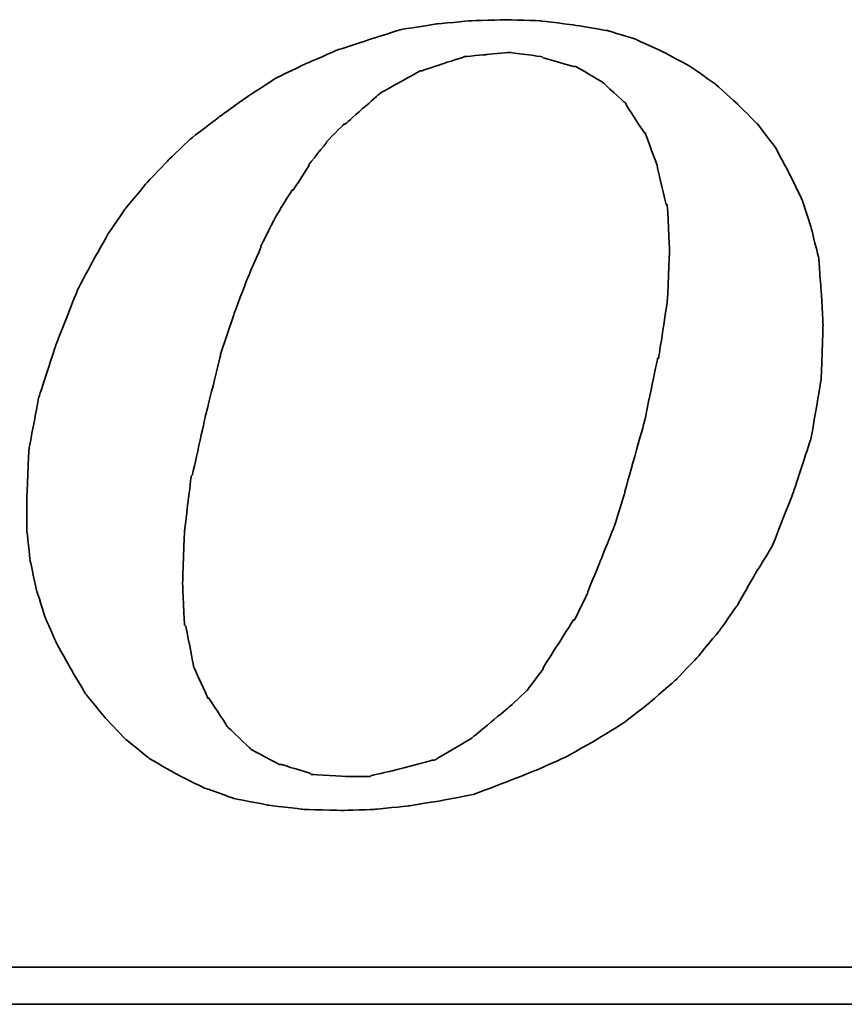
# Model space of a CAD drawing. Header units: millimetres. Extents: x 733 to 1040, y 381 to 501.
# Tile 43 of 51: x 977.77 to 979.76, y 415.24 to 417.62. Entities that reach past the tile are written whole.
import ezdxf

# ---------------------------------------------------------------- set-up
doc = ezdxf.new("R2010")
doc.units = ezdxf.units.MM
doc.header["$LTSCALE"] = 0.15
doc.layers.add('DIM', color=4, linetype='CONTINUOUS')
doc.layers.add('layer 1', color=7, linetype='CONTINUOUS')

# ---------------------------------------------------------------- blocks, each defined once
blk = doc.blocks.new('TBI MOTION logo(完整正式版)')
at = {"layer": 'layer 1', "color": 22, "lineweight": 35}
for points, knots in [([(35.79625, -6.98375), (35.79625, -6.98375), (36.23125, -7.43875), (36.23125, -7.43875), (36.23125, -7.43875), (36.23125, -7.43875), (36.75625, -7.87125), (36.75625, -7.87125), (36.75625, -7.87125), (36.75625, -7.87125), (37.33125, -8.20375), (37.33125, -8.20375), (37.33125, -8.20375), (37.33125, -8.20375), (37.95625, -8.51875), (37.95625, -8.51875), (37.95625, -8.51875), (37.95625, -8.51875), (38.62625, -8.75875), (38.62625, -8.75875), (38.62625, -8.75875), (38.62625, -8.75875), (39.37125, -8.90375), (39.37125, -8.90375), (39.37125, -8.90375), (39.37125, -8.90375), (40.14125, -8.99875), (40.14125, -8.99875), (40.14125, -8.99875), (40.14125, -8.99875), (41.02625, -9.02375), (41.02625, -9.02375), (41.02625, -9.02375), (41.02625, -9.02375), (41.74625, -8.99875), (41.74625, -8.99875), (41.74625, -8.99875), (41.74625, -8.99875), (42.46625, -8.92375), (42.46625, -8.92375), (42.46625, -8.92375), (42.46625, -8.92375), (43.21125, -8.80625), (43.21125, -8.80625), (43.21125, -8.80625), (43.21125, -8.80625), (43.93125, -8.66375), (43.93125, -8.66375), (43.93125, -8.66375), (43.93125, -8.66375), (44.62625, -8.39875), (44.62625, -8.39875), (44.62625, -8.39875), (44.62625, -8.39875), (45.29625, -8.13375), (45.29625, -8.13375), (45.29625, -8.13375), (45.29625, -8.13375), (45.94625, -7.84375), (45.94625, -7.84375), (45.94625, -7.84375), (45.94625, -7.84375), (46.61625, -7.46375), (46.61625, -7.46375), (46.61625, -7.46375), (46.61625, -7.46375), (47.24125, -7.07875), (47.24125, -7.07875), (47.24125, -7.07875), (47.24125, -7.07875), (47.81625, -6.62375), (47.81625, -6.62375), (47.81625, -6.62375), (47.81625, -6.62375), (48.36875, -6.14375), (48.36875, -6.14375), (48.36875, -6.14375), (48.36875, -6.14375), (48.84625, -5.64125), (48.84625, -5.64125), (48.84625, -5.64125), (48.84625, -5.64125), (49.32625, -5.06375), (49.32625, -5.06375), (49.32625, -5.06375), (49.32625, -5.06375), (49.71125, -4.51374), (49.71125, -4.51374), (49.71125, -4.51374), (49.71125, -4.51374), (50.09625, -3.83874), (50.09625, -3.83874), (50.09625, -3.83874), (50.09625, -3.83874), (50.48125, -3.21374), (50.48125, -3.21374), (50.48125, -3.21374), (50.48125, -3.21374), (50.96125, -1.99125), (50.96125, -1.99125), (50.96125, -1.99125), (50.96125, -1.99125), (51.34375, -0.81875), (51.34375, -0.81875), (51.34375, -0.81875), (51.34375, -0.81875), (51.56125, 0.45624), (51.56125, 0.45624), (51.56125, 0.45624), (51.56125, 0.45624), (51.60625, 1.67624), (51.60625, 1.67624), (51.60625, 1.67624), (51.60625, 1.67624), (51.56125, 2.44625), (51.56125, 2.44625), (51.56125, 2.44625), (51.56125, 2.44625), (51.51125, 3.14125), (51.51125, 3.14125), (51.51125, 3.14125), (51.51125, 3.14125), (51.34375, 3.81125), (51.34375, 3.81125), (51.34375, 3.81125), (51.34375, 3.81125), (51.15125, 4.41125), (51.15125, 4.41125), (51.15125, 4.41125), (51.15125, 4.41125), (50.86125, 5.01125), (50.86125, 5.01125), (50.86125, 5.01125), (50.86125, 5.01125), (50.55125, 5.58875), (50.55125, 5.58875), (50.55125, 5.58875), (50.55125, 5.58875), (50.16625, 6.09125), (50.16625, 6.09125), (50.16625, 6.09125), (50.16625, 6.09125), (49.71125, 6.54875), (49.71125, 6.54875), (49.71125, 6.54875), (49.71125, 6.54875), (49.23125, 6.98125), (49.23125, 6.98125), (49.23125, 6.98125), (49.23125, 6.98125), (48.67875, 7.36625), (48.67875, 7.36625), (48.67875, 7.36625), (48.67875, 7.36625), (48.10375, 7.67625), (48.10375, 7.67625), (48.10375, 7.67625), (48.10375, 7.67625), (47.48125, 7.96375), (47.48125, 7.96375), (47.48125, 7.96375), (47.48125, 7.96375), (46.85625, 8.15625), (46.85625, 8.15625), (46.85625, 8.15625), (46.85625, 8.15625), (46.13625, 8.27624), (46.13625, 8.27624), (46.13625, 8.27624), (46.13625, 8.27624), (45.39125, 8.37125), (45.39125, 8.37125), (45.39125, 8.37125), (45.39125, 8.37125), (44.62625, 8.39624), (44.62625, 8.39624), (44.62625, 8.39624), (44.62625, 8.39624), (43.83625, 8.37125), (43.83625, 8.37125), (43.83625, 8.37125), (43.83625, 8.37125), (43.09125, 8.30125), (43.09125, 8.30125), (43.09125, 8.30125), (43.09125, 8.30125), (42.32125, 8.18125), (42.32125, 8.18125), (42.32125, 8.18125), (42.32125, 8.18125), (41.62875, 7.96375), (41.62875, 7.96375), (41.62875, 7.96375), (41.62875, 7.96375), (40.90625, 7.72625), (40.90625, 7.72625), (40.90625, 7.72625), (40.90625, 7.72625), (40.23624, 7.43625), (40.23624, 7.43625), (40.23624, 7.43625), (40.23624, 7.43625), (39.54124, 7.10125), (39.54124, 7.10125), (39.54124, 7.10125), (39.54124, 7.10125), (38.91625, 6.69125), (38.91625, 6.69125), (38.91625, 6.69125), (38.91625, 6.69125), (38.31625, 6.26125), (38.31625, 6.26125), (38.31625, 6.26125), (38.31625, 6.26125), (37.69125, 5.78125), (37.69125, 5.78125), (37.69125, 5.78125), (37.69125, 5.78125), (37.18625, 5.30125), (37.18625, 5.30125), (37.18625, 5.30125), (37.18625, 5.30125), (36.70625, 4.79624), (36.70625, 4.79624), (36.70625, 4.79624), (36.70625, 4.79624), (36.23125, 4.22125), (36.23125, 4.22125), (36.23125, 4.22125), (36.23125, 4.22125), (35.87124, 3.69375), (35.87124, 3.69375), (35.87124, 3.69375), (35.87124, 3.69375), (35.53125, 3.09125), (35.53125, 3.09125), (35.53125, 3.09125), (35.53125, 3.09125), (35.19875, 2.47125), (35.19875, 2.47125), (35.19875, 2.47125), (35.19875, 2.47125), (34.71625, 1.24625), (34.71625, 1.24625), (34.71625, 1.24625), (34.71625, 1.24625), (34.33125, 0.06874), (34.33125, 0.06874), (34.33125, 0.06874), (34.33125, 0.06874), (34.11625, -1.07875), (34.11625, -1.07875), (34.11625, -1.07875), (34.11625, -1.07875), (34.07125, -2.15875), (34.07125, -2.15875), (34.07125, -2.15875), (34.07125, -2.15875), (34.07125, -2.85375), (34.07125, -2.85375), (34.07125, -2.85375), (34.07125, -2.85375), (34.14125, -3.50375), (34.14125, -3.50375), (34.14125, -3.50375), (34.14125, -3.50375), (34.28625, -4.17375), (34.28625, -4.17375), (34.28625, -4.17375), (34.28625, -4.17375), (34.47625, -4.77624), (34.47625, -4.77624), (34.47625, -4.77624), (34.47625, -4.77624), (34.71625, -5.32625), (34.71625, -5.32625), (34.71625, -5.32625), (34.71625, -5.32625), (35.05375, -5.92875), (35.05375, -5.92875), (35.05375, -5.92875), (35.05375, -5.92875), (35.36375, -6.45375), (35.36375, -6.45375), (35.36375, -6.45375), (35.36375, -6.45375), (35.79625, -6.98375), (35.79625, -6.98375)], [0, 0, 0, 0, 0.01388889, 0.01388889, 0.01388889, 0.0138889, 0.02777778, 0.02777778, 0.02777778, 0.02777779, 0.04166667, 0.04166667, 0.04166667, 0.04166668, 0.05555556, 0.05555556, 0.05555556, 0.05555557, 0.06944444, 0.06944444, 0.06944444, 0.06944445, 0.08333333, 0.08333333, 0.08333333, 0.08333334, 0.09722222, 0.09722222, 0.09722222, 0.09722223, 0.11111111, 0.11111111, 0.11111111, 0.11111112, 0.125, 0.125, 0.125, 0.12500001, 0.13888889, 0.13888889, 0.13888889, 0.1388889, 0.15277778, 0.15277778, 0.15277778, 0.15277779, 0.16666667, 0.16666667, 0.16666667, 0.16666668, 0.18055556, 0.18055556, 0.18055556, 0.18055557, 0.19444444, 0.19444444, 0.19444444, 0.19444445, 0.20833333, 0.20833333, 0.20833333, 0.20833334, 0.22222222, 0.22222222, 0.22222222, 0.22222223, 0.23611111, 0.23611111, 0.23611111, 0.23611112, 0.25, 0.25, 0.25, 0.25000001, 0.26388889, 0.26388889, 0.26388889, 0.2638889, 0.27777778, 0.27777778, 0.27777778, 0.27777779, 0.29166667, 0.29166667, 0.29166667, 0.29166668, 0.30555556, 0.30555556, 0.30555556, 0.30555557, 0.31944444, 0.31944444, 0.31944444, 0.31944445, 0.33333333, 0.33333333, 0.33333333, 0.33333334, 0.34722222, 0.34722222, 0.34722222, 0.34722223, 0.36111111, 0.36111111, 0.36111111, 0.36111112, 0.375, 0.375, 0.375, 0.37500001, 0.38888889, 0.38888889, 0.38888889, 0.3888889, 0.40277778, 0.40277778, 0.40277778, 0.40277779, 0.41666667, 0.41666667, 0.41666667, 0.41666668, 0.43055556, 0.43055556, 0.43055556, 0.43055557, 0.44444444, 0.44444444, 0.44444444, 0.44444445, 0.45833333, 0.45833333, 0.45833333, 0.45833334, 0.47222222, 0.47222222, 0.47222222, 0.47222223, 0.48611111, 0.48611111, 0.48611111, 0.48611112, 0.5, 0.5, 0.5, 0.50000001, 0.51388889, 0.51388889, 0.51388889, 0.5138889, 0.52777778, 0.52777778, 0.52777778, 0.52777779, 0.54166667, 0.54166667, 0.54166667, 0.54166668, 0.55555556, 0.55555556, 0.55555556, 0.55555557, 0.56944444, 0.56944444, 0.56944444, 0.56944445, 0.58333333, 0.58333333, 0.58333333, 0.58333334, 0.59722222, 0.59722222, 0.59722222, 0.59722223, 0.61111111, 0.61111111, 0.61111111, 0.61111112, 0.625, 0.625, 0.625, 0.62500001, 0.63888889, 0.63888889, 0.63888889, 0.6388889, 0.65277778, 0.65277778, 0.65277778, 0.65277779, 0.66666667, 0.66666667, 0.66666667, 0.66666668, 0.68055556, 0.68055556, 0.68055556, 0.68055557, 0.69444444, 0.69444444, 0.69444444, 0.69444445, 0.70833333, 0.70833333, 0.70833333, 0.70833334, 0.72222222, 0.72222222, 0.72222222, 0.72222223, 0.73611111, 0.73611111, 0.73611111, 0.73611112, 0.75, 0.75, 0.75, 0.75000001, 0.76388889, 0.76388889, 0.76388889, 0.7638889, 0.77777778, 0.77777778, 0.77777778, 0.77777779, 0.79166667, 0.79166667, 0.79166667, 0.79166668, 0.80555556, 0.80555556, 0.80555556, 0.80555557, 0.81944444, 0.81944444, 0.81944444, 0.81944445, 0.83333333, 0.83333333, 0.83333333, 0.83333334, 0.84722222, 0.84722222, 0.84722222, 0.84722223, 0.86111111, 0.86111111, 0.86111111, 0.86111112, 0.875, 0.875, 0.875, 0.87500001, 0.88888889, 0.88888889, 0.88888889, 0.8888889, 0.90277778, 0.90277778, 0.90277778, 0.90277779, 0.91666667, 0.91666667, 0.91666667, 0.91666668, 0.93055556, 0.93055556, 0.93055556, 0.93055557, 0.94444444, 0.94444444, 0.94444444, 0.94444445, 0.95833333, 0.95833333, 0.95833333, 0.95833334, 0.97222222, 0.97222222, 0.97222222, 0.97222223, 0.98611111, 0.98611111, 0.98611111, 0.98611112, 1, 1, 1, 1]), ([(38.33875, 1.03124), (38.33875, 1.03124), (38.62625, 1.89625), (38.62625, 1.89625), (38.62625, 1.89625), (38.62625, 1.89625), (38.91625, 2.66375), (38.91625, 2.66375), (38.91625, 2.66375), (38.91625, 2.66375), (39.22625, 3.38125), (39.22625, 3.38125), (39.22625, 3.38125), (39.22625, 3.38125), (39.22625, 3.40624), (39.22625, 3.40624), (39.22625, 3.40624), (39.22625, 3.40624), (39.56124, 4.07624), (39.56124, 4.07624), (39.56124, 4.07624), (39.56124, 4.07624), (39.92125, 4.65125), (39.92125, 4.65125), (39.92125, 4.65125), (39.92125, 4.65125), (39.94625, 4.65125), (39.94625, 4.65125), (39.94625, 4.65125), (39.94625, 4.65125), (40.28125, 5.17875), (40.28125, 5.17875), (40.28125, 5.17875), (40.28125, 5.17875), (40.28125, 5.20375), (40.28125, 5.20375), (40.28125, 5.20375), (40.28125, 5.20375), (40.66875, 5.68625), (40.66875, 5.68625), (40.66875, 5.68625), (40.66875, 5.68625), (40.66875, 5.70625), (40.66875, 5.70625), (40.66875, 5.70625), (40.66875, 5.70625), (41.05124, 6.09125), (41.05124, 6.09125), (41.05124, 6.09125), (41.05124, 6.09125), (41.07625, 6.09125), (41.07625, 6.09125), (41.07625, 6.09125), (41.07625, 6.09125), (41.84125, 6.76625), (41.84125, 6.76625), (41.84125, 6.76625), (41.84125, 6.76625), (41.86625, 6.78625), (41.86625, 6.78625), (41.86625, 6.78625), (41.86625, 6.78625), (42.73125, 7.26624), (42.73125, 7.26624), (42.73125, 7.26624), (42.73125, 7.26624), (42.75625, 7.26624), (42.75625, 7.26624), (42.75625, 7.26624), (42.75625, 7.26624), (43.18625, 7.41125), (43.18625, 7.41125), (43.18625, 7.41125), (43.18625, 7.41125), (43.64125, 7.55625), (43.64125, 7.55625), (43.64125, 7.55625), (43.64125, 7.55625), (43.66625, 7.55625), (43.66625, 7.55625), (43.66625, 7.55625), (43.66625, 7.55625), (43.69125, 7.58124), (43.69125, 7.58124), (43.69125, 7.58124), (43.69125, 7.58124), (44.19125, 7.62625), (44.19125, 7.62625), (44.19125, 7.62625), (44.19125, 7.62625), (44.67125, 7.67625), (44.67125, 7.67625), (44.67125, 7.67625), (44.67125, 7.67625), (44.69625, 7.67625), (44.69625, 7.67625), (44.69625, 7.67625), (44.69625, 7.67625), (45.41875, 7.58124), (45.41875, 7.58124), (45.41875, 7.58124), (45.41875, 7.58124), (45.44125, 7.55625), (45.44125, 7.55625), (45.44125, 7.55625), (45.44125, 7.55625), (46.11125, 7.36625), (46.11125, 7.36625), (46.11125, 7.36625), (46.11125, 7.36625), (46.13625, 7.36625), (46.13625, 7.36625), (46.13625, 7.36625), (46.13625, 7.36625), (46.15875, 7.36625), (46.15875, 7.36625), (46.15875, 7.36625), (46.15875, 7.36625), (46.73625, 7.02624), (46.73625, 7.02624), (46.73625, 7.02624), (46.73625, 7.02624), (46.76125, 7.00624), (46.76125, 7.00624), (46.76125, 7.00624), (46.76125, 7.00624), (47.24125, 6.57124), (47.24125, 6.57124), (47.24125, 6.57124), (47.24125, 6.57124), (47.26625, 6.54875), (47.26625, 6.54875), (47.26625, 6.54875), (47.26625, 6.54875), (47.26625, 6.52375), (47.26625, 6.52375), (47.26625, 6.52375), (47.26625, 6.52375), (47.67375, 5.89875), (47.67375, 5.89875), (47.67375, 5.89875), (47.67375, 5.89875), (47.69625, 5.89875), (47.69625, 5.89875), (47.69625, 5.89875), (47.69625, 5.89875), (47.69625, 5.87625), (47.69625, 5.87625), (47.69625, 5.87625), (47.69625, 5.87625), (47.96125, 5.15625), (47.96125, 5.15625), (47.96125, 5.15625), (47.96125, 5.15625), (47.96125, 5.13125), (47.96125, 5.13125), (47.96125, 5.13125), (47.96125, 5.13125), (48.15125, 4.31875), (48.15125, 4.31875), (48.15125, 4.31875), (48.15125, 4.31875), (48.17625, 4.31875), (48.17625, 4.31875), (48.17625, 4.31875), (48.17625, 4.31875), (48.17625, 4.29125), (48.17625, 4.29125), (48.17625, 4.29125), (48.17625, 4.29125), (48.22625, 3.33125), (48.22625, 3.33125), (48.22625, 3.33125), (48.22625, 3.33125), (48.22625, 3.30875), (48.22625, 3.30875), (48.22625, 3.30875), (48.22625, 3.30875), (48.17625, 2.20624), (48.17625, 2.20624), (48.17625, 2.20624), (48.17625, 2.20624), (48.17625, 2.18124), (48.17625, 2.18124), (48.17625, 2.18124), (48.17625, 2.18124), (47.98375, 0.93624), (47.98375, 0.93624), (47.98375, 0.93624), (47.98375, 0.93624), (47.96125, 0.93624), (47.96125, 0.93624), (47.96125, 0.93624), (47.96125, 0.93624), (47.67375, -0.45874), (47.67375, -0.45874), (47.67375, -0.45874), (47.67375, -0.45874), (47.24125, -1.99125), (47.24125, -1.99125), (47.24125, -1.99125), (47.24125, -1.99125), (47.24125, -2.01874), (47.24125, -2.01874), (47.24125, -2.01874), (47.24125, -2.01874), (47.00125, -2.78375), (47.00125, -2.78375), (47.00125, -2.78375), (47.00125, -2.78375), (46.71125, -3.50375), (46.71125, -3.50375), (46.71125, -3.50375), (46.71125, -3.50375), (46.42625, -4.19875), (46.42625, -4.19875), (46.42625, -4.19875), (46.42625, -4.19875), (46.42625, -4.22375), (46.42625, -4.22375), (46.42625, -4.22375), (46.42625, -4.22375), (46.13625, -4.82374), (46.13625, -4.82374), (46.13625, -4.82374), (46.13625, -4.82374), (46.11125, -4.82374), (46.11125, -4.82374), (46.11125, -4.82374), (46.11125, -4.82374), (45.77625, -5.35125), (45.77625, -5.35125), (45.77625, -5.35125), (45.77625, -5.35125), (45.44125, -5.87875), (45.44125, -5.87875), (45.44125, -5.87875), (45.44125, -5.87875), (45.44125, -5.90375), (45.44125, -5.90375), (45.44125, -5.90375), (45.44125, -5.90375), (45.10625, -6.35875), (45.10625, -6.35875), (45.10625, -6.35875), (45.10625, -6.35875), (45.08125, -6.38375), (45.08125, -6.38375), (45.08125, -6.38375), (45.08125, -6.38375), (44.69625, -6.74375), (44.69625, -6.74375), (44.69625, -6.74375), (44.69625, -6.74375), (43.88375, -7.41625), (43.88375, -7.41625), (43.88375, -7.41625), (43.88375, -7.41625), (43.85625, -7.43875), (43.85625, -7.43875), (43.85625, -7.43875), (43.85625, -7.43875), (43.04125, -7.91875), (43.04125, -7.91875), (43.04125, -7.91875), (43.04125, -7.91875), (43.01625, -7.91875), (43.01625, -7.91875), (43.01625, -7.91875), (43.01625, -7.91875), (42.99625, -7.91875), (42.99625, -7.91875), (42.99625, -7.91875), (42.99625, -7.91875), (42.08125, -8.15875), (42.08125, -8.15875), (42.08125, -8.15875), (42.08125, -8.15875), (41.65125, -8.25625), (41.65125, -8.25625), (41.65125, -8.25625), (41.65125, -8.25625), (41.62875, -8.27875), (41.62875, -8.27875), (41.62875, -8.27875), (41.62875, -8.27875), (41.60125, -8.27875), (41.60125, -8.27875), (41.60125, -8.27875), (41.60125, -8.27875), (41.12125, -8.27875), (41.12125, -8.27875), (41.12125, -8.27875), (41.12125, -8.27875), (40.35624, -8.23125), (40.35624, -8.23125), (40.35624, -8.23125), (40.35624, -8.23125), (40.33125, -8.23125), (40.33125, -8.23125), (40.33125, -8.23125), (40.33125, -8.23125), (40.30625, -8.20375), (40.30625, -8.20375), (40.30625, -8.20375), (40.30625, -8.20375), (39.68375, -8.01375), (39.68375, -8.01375), (39.68375, -8.01375), (39.68375, -8.01375), (39.66124, -8.01375), (39.66124, -8.01375), (39.66124, -8.01375), (39.66124, -8.01375), (39.63625, -8.01375), (39.63625, -8.01375), (39.63625, -8.01375), (39.63625, -8.01375), (39.01125, -7.67875), (39.01125, -7.67875), (39.01125, -7.67875), (39.01125, -7.67875), (38.98875, -7.65375), (38.98875, -7.65375), (38.98875, -7.65375), (38.98875, -7.65375), (38.48625, -7.17375), (38.48625, -7.17375), (38.48625, -7.17375), (38.48625, -7.17375), (38.45875, -7.14875), (38.45875, -7.14875), (38.45875, -7.14875), (38.45875, -7.14875), (38.45875, -7.12875), (38.45875, -7.12875), (38.45875, -7.12875), (38.45875, -7.12875), (38.07625, -6.54875), (38.07625, -6.54875), (38.07625, -6.54875), (38.07625, -6.54875), (38.05125, -6.54875), (38.05125, -6.54875), (38.05125, -6.54875), (38.05125, -6.54875), (38.05125, -6.52875), (38.05125, -6.52875), (38.05125, -6.52875), (38.05125, -6.52875), (37.74125, -5.85375), (37.74125, -5.85375), (37.74125, -5.85375), (37.74125, -5.85375), (37.74125, -5.82875), (37.74125, -5.82875), (37.74125, -5.82875), (37.74125, -5.82875), (37.57375, -4.96875), (37.57375, -4.96875), (37.57375, -4.96875), (37.57375, -4.96875), (37.54625, -4.94375), (37.54625, -4.94375), (37.54625, -4.94375), (37.54625, -4.94375), (37.50125, -4.03375), (37.50125, -4.03375), (37.50125, -4.03375), (37.50125, -4.03375), (37.50125, -4.00875), (37.50125, -4.00875), (37.50125, -4.00875), (37.50125, -4.00875), (37.54625, -2.85375), (37.54625, -2.85375), (37.54625, -2.85375), (37.54625, -2.85375), (37.69125, -1.65875), (37.69125, -1.65875), (37.69125, -1.65875), (37.69125, -1.65875), (37.71624, -1.63375), (37.71624, -1.63375), (37.71624, -1.63375), (37.71624, -1.63375), (38.00375, -0.33875), (38.00375, -0.33875), (38.00375, -0.33875), (38.00375, -0.33875), (38.33875, 1.00624), (38.33875, 1.00624), (38.33875, 1.00624), (38.33875, 1.00624), (38.33875, 1.03124), (38.33875, 1.03124)], [0, 0, 0, 0, 0.01010101, 0.01010101, 0.01010101, 0.01010102, 0.02020202, 0.02020202, 0.02020202, 0.02020203, 0.03030303, 0.03030303, 0.03030303, 0.03030304, 0.04040404, 0.04040404, 0.04040404, 0.04040405, 0.05050505, 0.05050505, 0.05050505, 0.05050506, 0.06060606, 0.06060606, 0.06060606, 0.06060607, 0.07070707, 0.07070707, 0.07070707, 0.07070708, 0.08080808, 0.08080808, 0.08080808, 0.08080809, 0.09090909, 0.09090909, 0.09090909, 0.0909091, 0.1010101, 0.1010101, 0.1010101, 0.10101011, 0.11111111, 0.11111111, 0.11111111, 0.11111112, 0.12121212, 0.12121212, 0.12121212, 0.12121213, 0.13131313, 0.13131313, 0.13131313, 0.13131314, 0.14141414, 0.14141414, 0.14141414, 0.14141415, 0.15151515, 0.15151515, 0.15151515, 0.15151516, 0.16161616, 0.16161616, 0.16161616, 0.16161617, 0.17171717, 0.17171717, 0.17171717, 0.17171718, 0.18181818, 0.18181818, 0.18181818, 0.18181819, 0.19191919, 0.19191919, 0.19191919, 0.1919192, 0.2020202, 0.2020202, 0.2020202, 0.20202021, 0.21212121, 0.21212121, 0.21212121, 0.21212122, 0.22222222, 0.22222222, 0.22222222, 0.22222223, 0.23232323, 0.23232323, 0.23232323, 0.23232324, 0.24242424, 0.24242424, 0.24242424, 0.24242425, 0.25252525, 0.25252525, 0.25252525, 0.25252526, 0.26262626, 0.26262626, 0.26262626, 0.26262627, 0.27272727, 0.27272727, 0.27272727, 0.27272728, 0.28282828, 0.28282828, 0.28282828, 0.28282829, 0.29292929, 0.29292929, 0.29292929, 0.2929293, 0.3030303, 0.3030303, 0.3030303, 0.30303031, 0.31313131, 0.31313131, 0.31313131, 0.31313132, 0.32323232, 0.32323232, 0.32323232, 0.32323233, 0.33333333, 0.33333333, 0.33333333, 0.33333334, 0.34343434, 0.34343434, 0.34343434, 0.34343435, 0.35353535, 0.35353535, 0.35353535, 0.35353536, 0.36363636, 0.36363636, 0.36363636, 0.36363637, 0.37373737, 0.37373737, 0.37373737, 0.37373738, 0.38383838, 0.38383838, 0.38383838, 0.38383839, 0.39393939, 0.39393939, 0.39393939, 0.3939394, 0.4040404, 0.4040404, 0.4040404, 0.40404041, 0.41414141, 0.41414141, 0.41414141, 0.41414142, 0.42424242, 0.42424242, 0.42424242, 0.42424243, 0.43434343, 0.43434343, 0.43434343, 0.43434344, 0.44444444, 0.44444444, 0.44444444, 0.44444445, 0.45454545, 0.45454545, 0.45454545, 0.45454546, 0.46464646, 0.46464646, 0.46464646, 0.46464647, 0.47474747, 0.47474747, 0.47474747, 0.47474748, 0.48484848, 0.48484848, 0.48484848, 0.48484849, 0.49494949, 0.49494949, 0.49494949, 0.4949495, 0.50505051, 0.50505051, 0.50505051, 0.50505052, 0.51515152, 0.51515152, 0.51515152, 0.51515153, 0.52525253, 0.52525253, 0.52525253, 0.52525254, 0.53535354, 0.53535354, 0.53535354, 0.53535355, 0.54545455, 0.54545455, 0.54545455, 0.54545456, 0.55555556, 0.55555556, 0.55555556, 0.55555557, 0.56565657, 0.56565657, 0.56565657, 0.56565658, 0.57575758, 0.57575758, 0.57575758, 0.57575759, 0.58585859, 0.58585859, 0.58585859, 0.5858586, 0.5959596, 0.5959596, 0.5959596, 0.59595961, 0.60606061, 0.60606061, 0.60606061, 0.60606062, 0.61616162, 0.61616162, 0.61616162, 0.61616163, 0.62626263, 0.62626263, 0.62626263, 0.62626264, 0.63636364, 0.63636364, 0.63636364, 0.63636365, 0.64646465, 0.64646465, 0.64646465, 0.64646466, 0.65656566, 0.65656566, 0.65656566, 0.65656567, 0.66666667, 0.66666667, 0.66666667, 0.66666668, 0.67676768, 0.67676768, 0.67676768, 0.67676769, 0.68686869, 0.68686869, 0.68686869, 0.6868687, 0.6969697, 0.6969697, 0.6969697, 0.69696971, 0.70707071, 0.70707071, 0.70707071, 0.70707072, 0.71717172, 0.71717172, 0.71717172, 0.71717173, 0.72727273, 0.72727273, 0.72727273, 0.72727274, 0.73737374, 0.73737374, 0.73737374, 0.73737375, 0.74747475, 0.74747475, 0.74747475, 0.74747476, 0.75757576, 0.75757576, 0.75757576, 0.75757577, 0.76767677, 0.76767677, 0.76767677, 0.76767678, 0.77777778, 0.77777778, 0.77777778, 0.77777779, 0.78787879, 0.78787879, 0.78787879, 0.7878788, 0.7979798, 0.7979798, 0.7979798, 0.79797981, 0.80808081, 0.80808081, 0.80808081, 0.80808082, 0.81818182, 0.81818182, 0.81818182, 0.81818183, 0.82828283, 0.82828283, 0.82828283, 0.82828284, 0.83838384, 0.83838384, 0.83838384, 0.83838385, 0.84848485, 0.84848485, 0.84848485, 0.84848486, 0.85858586, 0.85858586, 0.85858586, 0.85858587, 0.86868687, 0.86868687, 0.86868687, 0.86868688, 0.87878788, 0.87878788, 0.87878788, 0.87878789, 0.88888889, 0.88888889, 0.88888889, 0.8888889, 0.8989899, 0.8989899, 0.8989899, 0.89898991, 0.90909091, 0.90909091, 0.90909091, 0.90909092, 0.91919192, 0.91919192, 0.91919192, 0.91919193, 0.92929293, 0.92929293, 0.92929293, 0.92929294, 0.93939394, 0.93939394, 0.93939394, 0.93939395, 0.94949495, 0.94949495, 0.94949495, 0.94949496, 0.95959596, 0.95959596, 0.95959596, 0.95959597, 0.96969697, 0.96969697, 0.96969697, 0.96969698, 0.97979798, 0.97979798, 0.97979798, 0.97979799, 0.98989899, 0.98989899, 0.98989899, 0.989899, 1, 1, 1, 1]), ([(75.90875, -9.47875), (75.90875, -9.47875), (75.90875, -12.28625), (75.90875, -12.28625), (75.90875, -12.28625), (75.90875, -12.28625), (75.90875, -12.47875), (75.90875, -12.47875), (75.90875, -12.47875), (75.90875, -12.47875), (75.71625, -12.47875), (75.71625, -12.47875), (75.71625, -12.47875), (75.71625, -12.47875), (-88.32875, -12.47875), (-88.32875, -12.47875), (-88.32875, -12.47875), (-88.32875, -12.47875), (-88.32875, -13.29375), (-88.32875, -13.29375), (-88.32875, -13.29375), (-88.32875, -13.29375), (82.89125, -13.29375), (82.89125, -13.29375), (82.89125, -13.29375), (82.89125, -13.29375), (75.90875, -9.47875), (75.90875, -9.47875)], [0, 0, 0, 0, 0.14285714, 0.14285714, 0.14285714, 0.14285715, 0.28571429, 0.28571429, 0.28571429, 0.2857143, 0.42857143, 0.42857143, 0.42857143, 0.42857144, 0.57142857, 0.57142857, 0.57142857, 0.57142858, 0.71428571, 0.71428571, 0.71428571, 0.71428572, 0.85714286, 0.85714286, 0.85714286, 0.85714287, 1, 1, 1, 1])]:
    blk.add_open_spline(points, degree=3, knots=knots, dxfattribs=at)

msp = doc.modelspace()

# ---------------------------------------------------------------- block references
at = {"layer": 'DIM', "color": 7, "xscale": 0.1094605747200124, "yscale": 0.1094605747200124, "zscale": 0.1094605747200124}
msp.add_blockref('TBI MOTION logo(完整正式版)', (974.0557, 416.6986), dxfattribs=at)

doc.saveas('drawing.dxf')
